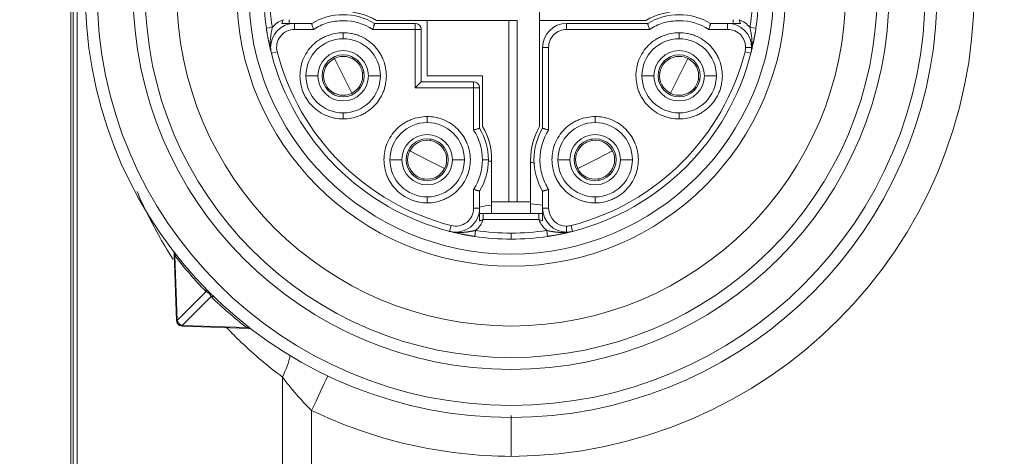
# Model space of a CAD drawing. Header units: millimetres. Extents: x 4 to 836, y 5 to 589.
# Tile 71 of 96: x 467.26 to 483.67, y 504.2 to 511.49. Entities that reach past the tile are written whole.
import ezdxf

# ---------------------------------------------------------------- set-up
doc = ezdxf.new("R2010")
doc.units = ezdxf.units.MM
doc.layers.add('1', color=7, linetype='Continuous', true_color=0xffffff)
doc.styles.add('ideas_simplex', font='simplex.shx')
doc.dimstyles.get("Standard").update_dxf_attribs({"dimtxt": 0.18, "dimasz": 0.18, "dimexe": 0.18, "dimexo": 0.0625, "dimgap": 0.09, "dimtad": 0, "dimtih": 1, "dimtoh": 1, "dimdec": 4, "dimzin": 0, "dimdsep": 46, "dimtxsty": 'Standard', "dimcen": 0.09, "dimadec": 0, "dimazin": 0, "dimtfac": 1, "dimtdec": 4, "dimtofl": 0, "dimtmove": 0, "dimatfit": 3, "dimfxl": 1, "dimtolj": 1, "dimtzin": 0, "dimarcsym": 0})

# ---------------------------------------------------------------- blocks, each defined once
blk = doc.blocks.new('_U3')
at = {"layer": '1', "color": 152, "lineweight": 13}
for p, q in [((503.061681, 528.704345), (443.231365, 528.704345)), ((503.061681, 474.704345), (443.231365, 474.704345))]:
    blk.add_line(p, q, dxfattribs=at)
at = {"layer": '1', "color": 27, "lineweight": 13}
blk.add_line((445.231365, 528.704345), (445.231365, 474.704345), dxfattribs=at)
at = {"layer": '1', "color": 87, "lineweight": 25}
for p, q in [((443.731365, 510.291845), (438.106365, 510.291845)), ((438.106365, 510.291845), (438.106365, 508.791845)), ((443.731365, 508.791845), (443.731365, 510.291845)), ((438.106365, 494.616845), (438.106365, 493.116845)), ((443.731365, 493.116845), (443.731365, 494.616845)), ((438.106365, 493.116845), (443.731365, 493.116845))]:
    blk.add_line(p, q, dxfattribs=at)
at = {"layer": '1', "color": 27, "lineweight": 18}
for points in [[(445.231365, 528.704345), (445.760346, 525.704347), (444.702384, 525.704343)], [(445.231365, 474.704345), (444.702384, 477.704343), (445.760346, 477.704347)]]:
    blk.add_solid(points, dxfattribs=at)
at = {"layer": '1', "color": 87, "linetype": 'Continuous', "lineweight": 25, "char_height": 3, "attachment_point": 7, "rotation": 90, "line_spacing_factor": 1.204819, "style": 'ideas_simplex'}
for s, insert in [('\\W1.1692;2.126', (443.577865, 494.564345)), ('\\W1.0362;54', (436.265365, 499.019345))]:
    blk.add_mtext(s, dxfattribs=dict(at, insert=insert))

msp = doc.modelspace()

# ---------------------------------------------------------------- linework, layer by layer
at = {"layer": '1', "color": 27, "linetype": 'Continuous', "lineweight": 18}
for p, q in [((468.153, 483.442), (468.153, 519.967)), ((469.876, 506.473), (469.837, 507.582)), ((469.876, 506.469), (469.876, 506.473)), ((469.971, 506.378), (469.967, 506.378)), ((471.08, 506.339), (469.971, 506.378))]:
    msp.add_line(p, q, dxfattribs=at)
at = {"layer": '1', "color": 27, "linetype": 'Continuous', "lineweight": 13}
for p, q in [((468.221, 519.967), (468.221, 483.442)), ((469.85, 507.549), (469.888, 506.473)), ((469.888, 506.473), (470.368, 506.953)), ((470.451, 506.869), (469.972, 506.39)), ((469.876, 506.473), (469.888, 506.473)), ((469.971, 506.378), (469.972, 506.39)), ((469.972, 506.39), (471.048, 506.352)), ((471.641, 497.88), (471.641, 505.528)), ((472.126, 504.971), (472.126, 498.438))]:
    msp.add_line(p, q, dxfattribs=at)
at = {"layer": '1', "color": 18, "linetype": 'Continuous', "lineweight": 18}
msp.add_line((468.112, 484.954), (468.112, 518.454), dxfattribs=at)
at = {"layer": '1', "color": 4, "linetype": 'Continuous', "lineweight": 18}
for p, q in [((475.928, 509.709), (475.928, 512.054)), ((473.207, 511.479), (475.553, 511.479)), ((474.053, 510.554), (474.053, 511.479)), ((475.413, 511.479), (475.413, 508.454)), ((475.553, 511.479), (475.553, 508.454)), ((477.698, 511.479), (475.928, 511.479)), ((474.978, 510.554), (474.053, 510.554)), ((474.978, 509.709), (474.978, 510.554)), ((475.128, 508.454), (475.128, 509.154)), ((475.778, 508.454), (475.778, 509.154)), ((475.128, 508.454), (475.128, 508.254)), ((475.413, 508.454), (475.128, 508.454)), ((475.413, 508.454), (475.553, 508.454)), ((475.553, 508.454), (475.778, 508.454)), ((475.778, 508.254), (475.778, 508.454))]:
    msp.add_line(p, q, dxfattribs=at)
at = {"layer": '1', "color": 163, "linetype": 'Continuous', "lineweight": 18}
for p, q in [((471.372, 511.348), (471.471, 511.362)), ((472.128, 511.429), (471.844, 511.429)), ((473.853, 511.429), (473.177, 511.429)), ((477.728, 511.429), (476.378, 511.429)), ((479.061, 511.429), (478.777, 511.429)), ((479.533, 511.348), (479.434, 511.362)), ((473.953, 510.454), (473.953, 511.329)), ((475.978, 511.029), (475.978, 509.679)), ((474.828, 510.454), (473.953, 510.454)), ((474.928, 509.679), (474.928, 510.354)), ((474.928, 508.346), (474.928, 508.63)), ((475.978, 508.63), (475.978, 508.346)), ((475.916, 508.254), (474.989, 508.254)), ((474.989, 508.154), (474.989, 508.254)), ((475.916, 508.154), (475.916, 508.254)), ((474.846, 507.874), (474.861, 507.973)), ((476.059, 507.874), (476.045, 507.973))]:
    msp.add_line(p, q, dxfattribs=at)
at = {"layer": '1', "color": 163, "linetype": 'Continuous', "lineweight": 13}
for p, q in [((471.844, 511.429), (471.844, 511.329)), ((473.853, 511.329), (473.853, 511.429)), ((476.378, 511.429), (476.378, 511.329)), ((479.061, 511.429), (479.061, 511.329)), ((472.157, 511.329), (471.844, 511.329)), ((472.653, 511.274), (472.653, 511.174)), ((473.853, 511.329), (473.148, 511.329)), ((473.953, 511.329), (473.853, 511.329)), ((473.853, 510.354), (473.853, 511.329)), ((477.757, 511.329), (476.378, 511.329)), ((478.253, 511.274), (478.253, 511.174)), ((479.061, 511.329), (478.748, 511.329)), ((471.457, 510.93), (471.554, 510.955)), ((476.078, 511.029), (475.978, 511.029)), ((476.078, 511.029), (476.078, 509.65)), ((479.448, 510.93), (479.352, 510.955)), ((479.461, 511.029), (479.361, 511.029)), ((472.233, 510.554), (472.033, 510.554)), ((473.073, 510.554), (473.273, 510.554)), ((477.833, 510.554), (477.633, 510.554)), ((478.673, 510.554), (478.873, 510.554)), ((474.828, 510.354), (474.828, 510.454)), ((474.828, 510.354), (473.853, 510.354)), ((474.928, 510.354), (474.828, 510.354)), ((474.828, 509.65), (474.828, 510.354)), ((472.653, 509.834), (472.653, 509.934)), ((478.253, 509.834), (478.253, 509.934)), ((474.053, 509.874), (474.053, 509.774)), ((476.853, 509.874), (476.853, 509.774)), ((473.633, 509.154), (473.433, 509.154)), ((474.473, 509.154), (474.673, 509.154)), ((475.073, 509.154), (474.973, 509.154)), ((476.433, 509.154), (476.233, 509.154)), ((477.273, 509.154), (477.473, 509.154)), ((474.828, 508.346), (474.828, 508.659)), ((476.078, 508.659), (476.078, 508.346)), ((474.053, 508.434), (474.053, 508.534)), ((476.853, 508.434), (476.853, 508.534)), ((474.928, 508.346), (474.828, 508.346)), ((475.978, 508.346), (476.078, 508.346)), ((475.916, 508.154), (474.989, 508.154)), ((474.428, 507.959), (474.453, 508.055)), ((475.453, 507.829), (475.453, 507.929)), ((476.378, 507.946), (476.378, 508.046)), ((476.378, 507.942), (476.378, 507.946)), ((476.477, 507.959), (476.452, 508.055))]:
    msp.add_line(p, q, dxfattribs=at)
at = {"layer": '1', "color": 30, "linetype": 'Continuous', "lineweight": 18}
for p, q in [((472.507, 510.845), (472.496, 510.867)), ((478.107, 510.264), (478.096, 510.241)), ((473.762, 509.3), (473.74, 509.311)), ((476.562, 509.009), (476.54, 508.998))]:
    msp.add_line(p, q, dxfattribs=at)
at = {"layer": '1', "color": 30, "linetype": 'Continuous', "lineweight": 13}
for p, q in [((472.653, 510.554), (472.507, 510.845)), ((478.253, 510.554), (478.398, 510.845)), ((472.653, 510.554), (472.798, 510.264)), ((478.253, 510.554), (478.107, 510.264)), ((474.053, 509.154), (473.762, 509.3)), ((476.853, 509.154), (477.143, 509.3)), ((474.053, 509.154), (474.343, 509.009)), ((476.853, 509.154), (476.562, 509.009))]:
    msp.add_line(p, q, dxfattribs=at)
at = {"layer": '1', "color": 27, "linetype": 'Continuous', "lineweight": 13}
msp.add_circle((475.453, 511.954), 6.9, dxfattribs=at)
at = {"layer": '1', "color": 27, "linetype": 'Continuous', "lineweight": 18}
for radius in [6.3, 6.1, 5.575, 4.575, 4.375]:
    msp.add_circle((475.453, 511.954), radius, dxfattribs=at)
at = {"layer": '1', "color": 27, "linetype": 'Continuous', "lineweight": 13}
for centre, start, end in [((475.418, 511.954), 270.258, 89.742), ((475.488, 511.954), 244.2982, 269.742)]:
    msp.add_arc(centre, 7.75, start, end, dxfattribs=at)
at = {"layer": '1', "color": 27, "linetype": 'Continuous', "lineweight": 18}
for centre, radius, start, end in [((475.453, 511.954), 7.1, 99.6276, 80.3724), ((469.747, 507.579), 0.09, 2, 37.4858), ((475.531, 511.957), 7.19, 217.8102, 224.1034), ((475.455, 512.032), 7.19, 225.8966, 232.1898)]:
    msp.add_arc(centre, radius, start, end, dxfattribs=at)
at = {"layer": '1', "color": 163, "linetype": 'Continuous', "lineweight": 18}
for centre, radius, start, end in [((475.453, 511.954), 4.125, 180, 188.4568), ((475.453, 511.954), 4.125, 351.5432, 0), ((472.653, 510.554), 1.02, 59.0753, 120.9247), ((478.253, 510.554), 1.02, 59.0753, 120.9247), ((471.844, 511.029), 0.4, 90, 180), ((473.853, 511.329), 0.1, 0, 90), ((476.378, 511.029), 0.4, 90, 180), ((479.061, 511.029), 0.4, 360, 90), ((472.653, 510.554), 0.62, 90, 180), ((472.653, 510.554), 0.62, 0, 90), ((478.253, 510.554), 0.62, 90, 180), ((478.253, 510.554), 0.62, 0, 90), ((471.844, 511.029), 0.4, 180, 194.3782), ((475.453, 511.954), 4.125, 194.3782, 255.6218), ((472.653, 510.554), 0.42, 0, 180), ((472.653, 510.554), 0.35, 0, 180), ((475.453, 511.954), 4.125, 284.3782, 345.6218), ((478.253, 510.554), 0.42, 0, 180), ((478.253, 510.554), 0.35, 0, 180), ((479.061, 511.029), 0.4, 345.6218, 360), ((472.653, 510.554), 0.62, 180, 270), ((472.653, 510.554), 0.42, 180, 0), ((472.653, 510.554), 0.35, 180, 0), ((472.653, 510.554), 0.62, 270, 0), ((478.253, 510.554), 0.62, 180, 270), ((478.253, 510.554), 0.42, 180, 0), ((478.253, 510.554), 0.35, 180, 0), ((478.253, 510.554), 0.62, 270, 0), ((474.828, 510.354), 0.1, 0, 90), ((474.053, 509.154), 0.62, 90, 180), ((474.053, 509.154), 0.62, 0, 90), ((476.853, 509.154), 0.62, 90, 180), ((476.853, 509.154), 0.62, 360, 90), ((474.053, 509.154), 0.42, 0, 180), ((474.053, 509.154), 1.02, 0, 30.9247), ((476.853, 509.154), 1.02, 149.0753, 210.9247), ((476.853, 509.154), 0.42, 0, 180), ((474.053, 509.154), 0.35, 0, 180), ((476.853, 509.154), 0.35, 0, 180), ((474.053, 509.154), 0.62, 180, 270), ((474.053, 509.154), 0.42, 180, 0), ((474.053, 509.154), 0.35, 180, 0), ((474.053, 509.154), 0.62, 270, 0), ((474.053, 509.154), 1.02, 329.0753, 0), ((476.853, 509.154), 0.62, 180, 270), ((476.853, 509.154), 0.42, 180, 0), ((476.853, 509.154), 0.35, 180, 0), ((476.853, 509.154), 0.62, 270, 360), ((474.528, 508.346), 0.4, 255.6218, 360), ((476.378, 508.346), 0.4, 180, 270), ((476.378, 508.346), 0.4, 270, 284.3782), ((475.453, 511.954), 4.125, 261.5432, 270), ((475.453, 511.954), 4.125, 270, 278.4568)]:
    msp.add_arc(centre, radius, start, end, dxfattribs=at)
at = {"layer": '1', "color": 4, "linetype": 'Continuous', "lineweight": 18}
for centre, start, end in [((472.653, 510.529), 59.7274, 90), ((478.253, 510.529), 90, 120.2726), ((474.028, 509.154), 0, 30.2726), ((476.878, 509.154), 149.7274, 180)]:
    msp.add_arc(centre, 1.1, start, end, dxfattribs=at)
at = {"layer": '1', "color": 163, "linetype": 'Continuous', "lineweight": 13}
for centre, radius, start, end in [((471.844, 511.029), 0.3, 90, 194.3782), ((475.453, 511.954), 4.025, 194.3782, 255.6218), ((475.453, 511.954), 4.025, 284.3782, 345.6218), ((476.378, 508.346), 0.3, 180, 270), ((476.378, 508.346), 0.3, 270, 284.3782)]:
    msp.add_arc(centre, radius, start, end, dxfattribs=at)
at = {"layer": '1', "color": 30, "linetype": 'Continuous', "lineweight": 18}
for centre, start, end in [((472.653, 510.554), 44.4853, 116.5651), ((478.253, 510.554), 63.4349, 135.5147), ((472.653, 510.554), 116.5651, 188.6448), ((472.653, 510.554), 8.6448, 44.4853), ((478.253, 510.554), 135.5147, 171.3552), ((478.253, 510.554), 351.3552, 63.4349), ((472.653, 510.554), 296.5651, 8.6448), ((478.253, 510.554), 171.3552, 243.4349), ((472.653, 510.554), 188.6448, 224.4853), ((478.253, 510.554), 315.5147, 351.3552), ((472.653, 510.554), 224.4853, 296.5651), ((478.253, 510.554), 243.4349, 315.5147), ((474.053, 509.154), 81.3552, 153.4349), ((474.053, 509.154), 45.5147, 81.3552), ((476.853, 509.154), 98.6448, 134.4853), ((476.853, 509.154), 26.5651, 98.6448), ((474.053, 509.154), 153.4349, 225.5147), ((474.053, 509.154), 333.4349, 45.5147), ((476.853, 509.154), 134.4853, 206.5651), ((476.853, 509.154), 314.4853, 26.5651), ((474.053, 509.154), 225.5147, 261.3552), ((474.053, 509.154), 261.3552, 333.4349), ((476.853, 509.154), 206.5651, 278.6448), ((476.853, 509.154), 278.6448, 314.4853)]:
    msp.add_arc(centre, 0.325, start, end, dxfattribs=at)
at = {"layer": '1', "color": 252, "linetype": 'Continuous', "lineweight": 13}
for centre, major_axis, start_param, end_param in [((475.339, 501.704), (0, 7.432), 0.040252, 0.050756), ((475.339, 501.704), (0, 7.432), 6.188839, 6.199639), ((475.55, 501.704), (0, -6.719), 3.050388, 3.093683), ((475.55, 501.704), (0, -6.719), 3.230637, 3.27403)]:
    msp.add_ellipse(centre, major_axis=major_axis, ratio=0.707107, start_param=start_param, end_param=end_param, dxfattribs=at)
at = {"layer": '1', "color": 27, "linetype": 'Continuous', "lineweight": 13}
for centre, major_axis, ratio, start_param, end_param in [((469.772, 507.547), (0.0711, 0.0552), 0.715373, 5.493528, 6.283185), ((470.29, 506.95), (0.0646, 0.0626), 0.761043, 5.412314, 6.283185), ((470.449, 506.791), (-0.0626, -0.0646), 0.761043, 3.141593, 4.012464), ((469.966, 506.472), (-0.0899, -0.0031), 0.472389, 0, 0.737033), ((469.966, 506.468), (0.0572, -0.0831), 0.69717, 4.206583, 4.563971), ((469.97, 506.468), (0.0031, 0.0899), 0.472389, 2.40456, 3.141593), ((469.966, 506.468), (0.0831, -0.0572), 0.69717, 4.860807, 5.218195), ((471.045, 506.274), (-0.0552, -0.0711), 0.715373, 3.141593, 3.93125), ((471.12, 505.528), (0.559, 0.829), 0.4511, 5.007623, 5.430731), ((472.092, 504.971), (0.434, 0.901), 0.03145, 4.727525, 5.420037)]:
    msp.add_ellipse(centre, major_axis=major_axis, ratio=ratio, start_param=start_param, end_param=end_param, dxfattribs=at)
at = {"layer": '1', "color": 27, "linetype": 'Continuous', "lineweight": 18}
for start_param, end_param in [(3.542342, 3.761108), (3.141674, 3.542342)]:
    msp.add_ellipse((471.077, 506.249), major_axis=(-0.0548, -0.0714), ratio=0.999998, start_param=start_param, end_param=end_param, dxfattribs=at)
at = {"layer": '1', "color": 163, "linetype": 'Continuous', "lineweight": 13}
for points, weights in [([(471.471, 511.362), (471.413, 511.756), (471.413, 512.153), (471.471, 512.546)], [1, 0.9927513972, 0.9927513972, 1]), ([(479.478, 511.954), (479.478, 511.756), (479.463, 511.558), (479.434, 511.362)], [1, 0.998185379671, 0.998185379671, 1])]:
    msp.add_rational_spline(points, weights, degree=3, dxfattribs=at)
at = {"layer": '1', "color": 163, "linetype": 'Continuous', "lineweight": 18}
for points, knots in [([(471.439, 511.049), (471.436, 511.09), (471.437, 511.129), (471.447, 511.239), (471.46, 511.305), (471.471, 511.362)], [0, 0, 0, 0, 0.335989, 0.335989, 1, 1, 1, 1]), ([(471.844, 511.429), (471.81, 511.429), (471.775, 511.429), (471.722, 511.429), (471.704, 511.429), (471.668, 511.429), (471.649, 511.429), (471.631, 511.429)], [0, 0, 0, 0, 0.5, 0.5, 0.75, 0.75, 1, 1, 1, 1]), ([(472.157, 511.329), (472.155, 511.336), (472.153, 511.342), (472.149, 511.355), (472.148, 511.361), (472.144, 511.373), (472.143, 511.379), (472.14, 511.39), (472.138, 511.395), (472.135, 511.404), (472.134, 511.408), (472.132, 511.416), (472.131, 511.419), (472.13, 511.424), (472.129, 511.426), (472.129, 511.429), (472.128, 511.429), (472.128, 511.429)], [0, 0, 0, 0, 0.125169, 0.125169, 0.250337, 0.250337, 0.375506, 0.375506, 0.500675, 0.500675, 0.625843, 0.625843, 0.751012, 0.751012, 0.876181, 0.876181, 1, 1, 1, 1]), ([(473.148, 511.329), (473.15, 511.336), (473.152, 511.342), (473.156, 511.355), (473.158, 511.361), (473.161, 511.373), (473.163, 511.379), (473.166, 511.39), (473.167, 511.395), (473.17, 511.404), (473.171, 511.408), (473.173, 511.416), (473.174, 511.419), (473.175, 511.424), (473.176, 511.426), (473.177, 511.429), (473.177, 511.429), (473.177, 511.429)], [0, 0, 0, 0, 0.125168, 0.125168, 0.250336, 0.250336, 0.375504, 0.375504, 0.500672, 0.500672, 0.62584, 0.62584, 0.751008, 0.751008, 0.876177, 0.876177, 1, 1, 1, 1]), ([(477.728, 511.429), (477.728, 511.429), (477.729, 511.429), (477.729, 511.426), (477.73, 511.424), (477.731, 511.419), (477.732, 511.416), (477.734, 511.408), (477.735, 511.404), (477.738, 511.395), (477.74, 511.39), (477.743, 511.379), (477.744, 511.373), (477.748, 511.361), (477.749, 511.355), (477.753, 511.342), (477.755, 511.336), (477.757, 511.329)], [0, 0, 0, 0, 0.120316, 0.120316, 0.245985, 0.245985, 0.371654, 0.371654, 0.497324, 0.497324, 0.622993, 0.622993, 0.748662, 0.748662, 0.874331, 0.874331, 1, 1, 1, 1]), ([(478.748, 511.329), (478.75, 511.336), (478.752, 511.342), (478.756, 511.355), (478.758, 511.361), (478.761, 511.373), (478.763, 511.379), (478.766, 511.39), (478.767, 511.395), (478.77, 511.404), (478.771, 511.408), (478.773, 511.416), (478.774, 511.419), (478.775, 511.424), (478.776, 511.426), (478.777, 511.429), (478.777, 511.429), (478.777, 511.429)], [0, 0, 0, 0, 0.125168, 0.125168, 0.250336, 0.250336, 0.375504, 0.375504, 0.500672, 0.500672, 0.62584, 0.62584, 0.751008, 0.751008, 0.876177, 0.876177, 1, 1, 1, 1]), ([(479.275, 511.429), (479.237, 511.429), (479.201, 511.429), (479.148, 511.429), (479.13, 511.429), (479.095, 511.429), (479.078, 511.429), (479.061, 511.429)], [0, 0, 0, 0, 0.5, 0.5, 0.75, 0.75, 1, 1, 1, 1]), ([(479.176, 511.429), (479.18, 511.429), (479.185, 511.429), (479.192, 511.429), (479.195, 511.429), (479.201, 511.429), (479.204, 511.429), (479.215, 511.429), (479.222, 511.429), (479.233, 511.429), (479.237, 511.429), (479.244, 511.429), (479.248, 511.429), (479.259, 511.429), (479.267, 511.429), (479.275, 511.429)], [0, 0, 0, 0, 0.166623, 0.166623, 0.270795, 0.270795, 0.374967, 0.374967, 0.583312, 0.583312, 0.687484, 0.687484, 0.791656, 0.791656, 1, 1, 1, 1]), ([(479.434, 511.362), (479.434, 511.362), (479.434, 511.362), (479.434, 511.362), (479.434, 511.362), (479.434, 511.362), (479.434, 511.362), (479.434, 511.361), (479.434, 511.36), (479.435, 511.357), (479.436, 511.352), (479.438, 511.342), (479.442, 511.321), (479.448, 511.289), (479.455, 511.25), (479.46, 511.215), (479.463, 511.185), (479.466, 511.16), (479.467, 511.135), (479.468, 511.109), (479.468, 511.083), (479.467, 511.056), (479.466, 511.038), (479.465, 511.029)], [0, 0, 0, 0, 0.000099, 0.000198, 0.000396, 0.000793, 0.001585, 0.003173, 0.006351, 0.012728, 0.025558, 0.051524, 0.104681, 0.215836, 0.333193, 0.456482, 0.529109, 0.603421, 0.679607, 0.75758, 0.837106, 0.917976, 1, 1, 1, 1]), ([(471.457, 510.93), (471.455, 510.937), (471.451, 510.952), (471.446, 510.973), (471.441, 510.993), (471.437, 511.012), (471.432, 511.031), (471.428, 511.048), (471.425, 511.065), (471.421, 511.081), (471.418, 511.095), (471.415, 511.109), (471.412, 511.125), (471.408, 511.142), (471.405, 511.161), (471.401, 511.181), (471.397, 511.2), (471.394, 511.219), (471.39, 511.238), (471.387, 511.256), (471.384, 511.275), (471.381, 511.293), (471.378, 511.312), (471.375, 511.33), (471.373, 511.342), (471.372, 511.348)], [0, 0, 0, 0, 0.059317, 0.115844, 0.169584, 0.220541, 0.268722, 0.314133, 0.356781, 0.396676, 0.43383, 0.468256, 0.499972, 0.546812, 0.592509, 0.637114, 0.680683, 0.723276, 0.764957, 0.805793, 0.845858, 0.885228, 0.923985, 0.962213, 1, 1, 1, 1]), ([(479.533, 511.348), (479.532, 511.344), (479.531, 511.338), (479.53, 511.328), (479.528, 511.318), (479.527, 511.308), (479.525, 511.298), (479.524, 511.288), (479.522, 511.278), (479.52, 511.268), (479.518, 511.258), (479.517, 511.248), (479.515, 511.238), (479.513, 511.228), (479.511, 511.217), (479.509, 511.207), (479.507, 511.197), (479.505, 511.186), (479.503, 511.176), (479.501, 511.165), (479.499, 511.155), (479.497, 511.144), (479.495, 511.133), (479.492, 511.119), (479.488, 511.101), (479.483, 511.078), (479.478, 511.052), (479.472, 511.025), (479.465, 510.995), (479.457, 510.963), (479.451, 510.941), (479.448, 510.93)], [0, 0, 0, 0, 0.020548, 0.041216, 0.062019, 0.082972, 0.104088, 0.125382, 0.146866, 0.168555, 0.19046, 0.212594, 0.23497, 0.257598, 0.28049, 0.303656, 0.327108, 0.350855, 0.374907, 0.399274, 0.423963, 0.448985, 0.474347, 0.500057, 0.551029, 0.608744, 0.673259, 0.744616, 0.822843, 0.907966, 1, 1, 1, 1]), ([(474.828, 509.65), (474.834, 509.652), (474.84, 509.654), (474.853, 509.658), (474.859, 509.659), (474.871, 509.663), (474.877, 509.664), (474.888, 509.667), (474.893, 509.669), (474.902, 509.671), (474.907, 509.673), (474.914, 509.675), (474.917, 509.676), (474.922, 509.677), (474.924, 509.678), (474.927, 509.678), (474.928, 509.679), (474.928, 509.679)], [0, 0, 0, 0, 0.12517, 0.12517, 0.25034, 0.25034, 0.37551, 0.37551, 0.500679, 0.500679, 0.625849, 0.625849, 0.751019, 0.751019, 0.876189, 0.876189, 1, 1, 1, 1]), ([(476.078, 509.65), (476.071, 509.652), (476.065, 509.654), (476.052, 509.658), (476.046, 509.659), (476.034, 509.663), (476.028, 509.664), (476.017, 509.667), (476.012, 509.669), (476.003, 509.671), (475.999, 509.673), (475.991, 509.675), (475.988, 509.676), (475.983, 509.677), (475.981, 509.678), (475.978, 509.678), (475.978, 509.679), (475.978, 509.679)], [0, 0, 0, 0, 0.12517, 0.12517, 0.25034, 0.25034, 0.37551, 0.37551, 0.500679, 0.500679, 0.625849, 0.625849, 0.751019, 0.751019, 0.876189, 0.876189, 1, 1, 1, 1]), ([(474.828, 508.659), (474.834, 508.657), (474.84, 508.655), (474.853, 508.651), (474.859, 508.649), (474.871, 508.646), (474.877, 508.644), (474.888, 508.641), (474.893, 508.64), (474.902, 508.637), (474.907, 508.636), (474.914, 508.634), (474.917, 508.633), (474.922, 508.632), (474.924, 508.631), (474.927, 508.63), (474.928, 508.63), (474.928, 508.63)], [0, 0, 0, 0, 0.125168, 0.125168, 0.250336, 0.250336, 0.375504, 0.375504, 0.500672, 0.500672, 0.62584, 0.62584, 0.751008, 0.751008, 0.876177, 0.876177, 1, 1, 1, 1]), ([(476.078, 508.659), (476.071, 508.657), (476.065, 508.655), (476.052, 508.651), (476.046, 508.649), (476.034, 508.646), (476.028, 508.644), (476.017, 508.641), (476.012, 508.64), (476.003, 508.637), (475.999, 508.636), (475.991, 508.634), (475.988, 508.633), (475.983, 508.632), (475.981, 508.631), (475.978, 508.63), (475.978, 508.63), (475.978, 508.63)], [0, 0, 0, 0, 0.12517, 0.12517, 0.25034, 0.25034, 0.37551, 0.37551, 0.500679, 0.500679, 0.625849, 0.625849, 0.751019, 0.751019, 0.876189, 0.876189, 1, 1, 1, 1]), ([(474.928, 508.132), (474.928, 508.17), (474.928, 508.206), (474.928, 508.259), (474.928, 508.277), (474.928, 508.311), (474.928, 508.329), (474.928, 508.346)], [0, 0, 0, 0, 0.5, 0.5, 0.75, 0.75, 1, 1, 1, 1]), ([(475.978, 508.132), (475.978, 508.17), (475.978, 508.206), (475.978, 508.259), (475.978, 508.277), (475.978, 508.311), (475.978, 508.329), (475.978, 508.346)], [0, 0, 0, 0, 0.5, 0.5, 0.75, 0.75, 1, 1, 1, 1]), ([(474.846, 507.874), (474.843, 507.875), (474.836, 507.876), (474.826, 507.877), (474.817, 507.879), (474.807, 507.88), (474.797, 507.882), (474.787, 507.883), (474.777, 507.885), (474.767, 507.887), (474.757, 507.888), (474.746, 507.89), (474.736, 507.892), (474.726, 507.894), (474.716, 507.896), (474.705, 507.898), (474.695, 507.9), (474.684, 507.901), (474.674, 507.903), (474.663, 507.906), (474.653, 507.908), (474.642, 507.91), (474.632, 507.912), (474.617, 507.915), (474.599, 507.919), (474.576, 507.924), (474.551, 507.929), (474.523, 507.935), (474.493, 507.942), (474.461, 507.95), (474.44, 507.956), (474.428, 507.959)], [0, 0, 0, 0, 0.020548, 0.041216, 0.062019, 0.082972, 0.104088, 0.125381, 0.146866, 0.168555, 0.19046, 0.212594, 0.23497, 0.257598, 0.28049, 0.303656, 0.327108, 0.350855, 0.374907, 0.399274, 0.423963, 0.448985, 0.474347, 0.500057, 0.551029, 0.608744, 0.673259, 0.744616, 0.822843, 0.907966, 1, 1, 1, 1]), ([(476.378, 507.942), (476.373, 507.941), (476.364, 507.941), (476.351, 507.94), (476.337, 507.939), (476.324, 507.939), (476.31, 507.939), (476.297, 507.939), (476.284, 507.939), (476.272, 507.94), (476.259, 507.941), (476.246, 507.942), (476.234, 507.943), (476.222, 507.944), (476.21, 507.945), (476.201, 507.946), (476.196, 507.947), (476.192, 507.947), (476.187, 507.948), (476.18, 507.949), (476.171, 507.95), (476.161, 507.952), (476.148, 507.954), (476.134, 507.956), (476.119, 507.959), (476.102, 507.962), (476.084, 507.965), (476.065, 507.969), (476.051, 507.972), (476.045, 507.973)], [0, 0, 0, 0, 0.041241, 0.08221, 0.122883, 0.163233, 0.203234, 0.242857, 0.282072, 0.320849, 0.359157, 0.396962, 0.434253, 0.471094, 0.507488, 0.543425, 0.547558, 0.557437, 0.573002, 0.594156, 0.620763, 0.652649, 0.689598, 0.731349, 0.777599, 0.827996, 0.882147, 0.939628, 1, 1, 1, 1]), ([(476.477, 507.959), (476.47, 507.957), (476.455, 507.953), (476.434, 507.948), (476.414, 507.943), (476.395, 507.938), (476.376, 507.934), (476.359, 507.93), (476.342, 507.926), (476.326, 507.923), (476.312, 507.92), (476.298, 507.917), (476.282, 507.914), (476.265, 507.91), (476.245, 507.906), (476.226, 507.903), (476.207, 507.899), (476.188, 507.895), (476.169, 507.892), (476.151, 507.889), (476.132, 507.886), (476.114, 507.883), (476.095, 507.88), (476.077, 507.877), (476.065, 507.875), (476.059, 507.874)], [0, 0, 0, 0, 0.059317, 0.115844, 0.169584, 0.220541, 0.268722, 0.314133, 0.356781, 0.396676, 0.43383, 0.468256, 0.499972, 0.546812, 0.592509, 0.637114, 0.680683, 0.723276, 0.764957, 0.805793, 0.845858, 0.885228, 0.923985, 0.962213, 1, 1, 1, 1])]:
    msp.add_open_spline(points, degree=3, knots=knots, dxfattribs=at)
for points in [[(471.471, 511.362), (471.522, 511.419), (471.582, 511.462), (471.653, 511.491)], [(471.653, 511.491), (471.646, 511.471), (471.639, 511.45), (471.631, 511.429)], [(471.753, 511.429), (471.753, 511.449), (471.753, 511.47), (471.753, 511.491)], [(479.153, 511.491), (479.153, 511.47), (479.153, 511.449), (479.153, 511.429)], [(479.253, 511.491), (479.323, 511.462), (479.383, 511.419), (479.434, 511.362)], [(479.352, 510.955), (479.358, 510.979), (479.361, 511.004), (479.361, 511.029)], [(474.973, 509.154), (474.972, 509.334), (474.924, 509.499), (474.828, 509.65)], [(474.828, 508.659), (474.924, 508.81), (474.972, 508.975), (474.973, 509.154)], [(474.989, 508.254), (474.968, 508.254), (474.948, 508.254), (474.928, 508.254)], [(475.978, 508.254), (475.957, 508.254), (475.937, 508.254), (475.916, 508.254)], [(474.989, 508.154), (474.96, 508.084), (474.917, 508.024), (474.861, 507.973)], [(475.916, 508.154), (475.936, 508.148), (475.957, 508.141), (475.978, 508.132)], [(476.045, 507.973), (475.988, 508.024), (475.945, 508.084), (475.916, 508.154)], [(475.453, 507.929), (475.255, 507.929), (475.057, 507.944), (474.861, 507.973)], [(476.045, 507.973), (475.849, 507.944), (475.651, 507.929), (475.453, 507.929)]]:
    msp.add_open_spline(points, degree=3, dxfattribs=at)
at = {"layer": '1', "color": 163, "linetype": 'Continuous', "lineweight": 13}
for points, knots in [([(473.148, 511.329), (472.997, 511.426), (472.831, 511.474), (472.608, 511.474), (472.564, 511.471), (472.476, 511.458), (472.43, 511.448), (472.307, 511.411), (472.229, 511.376), (472.157, 511.329)], [0, 0, 0, 0, 0.5, 0.5, 0.625, 0.625, 0.75, 0.75, 1, 1, 1, 1]), ([(478.748, 511.329), (478.597, 511.426), (478.431, 511.474), (478.208, 511.474), (478.164, 511.471), (478.076, 511.458), (478.03, 511.448), (477.907, 511.411), (477.829, 511.376), (477.757, 511.329)], [0, 0, 0, 0, 0.5, 0.5, 0.625, 0.625, 0.75, 0.75, 1, 1, 1, 1]), ([(472.653, 509.834), (472.607, 509.834), (472.54, 509.841), (472.474, 509.856), (472.43, 509.869), (472.411, 509.876), (472.295, 509.921), (472.214, 509.975), (472.108, 510.08), (472.062, 510.137), (472.025, 510.2), (472.003, 510.244), (471.992, 510.268), (471.95, 510.374), (471.933, 510.463), (471.933, 510.6), (471.939, 510.667), (471.955, 510.733), (471.967, 510.776), (471.974, 510.796), (472.02, 510.912), (472.073, 510.993), (472.178, 511.099), (472.235, 511.145), (472.298, 511.182), (472.342, 511.204), (472.366, 511.215), (472.473, 511.257), (472.561, 511.274), (472.653, 511.274)], [0, 0, 0, 0, 0.0625, 0.09375, 0.09375, 0.125, 0.125, 0.25, 0.25, 0.3125, 0.34375, 0.34375, 0.375, 0.375, 0.5, 0.5, 0.5625, 0.59375, 0.59375, 0.625, 0.625, 0.75, 0.75, 0.8125, 0.84375, 0.84375, 0.875, 0.875, 1, 1, 1, 1]), ([(472.653, 511.274), (472.698, 511.274), (472.766, 511.268), (472.831, 511.252), (472.875, 511.24), (472.895, 511.233), (473.01, 511.187), (473.092, 511.133), (473.197, 511.028), (473.243, 510.972), (473.28, 510.909), (473.303, 510.865), (473.314, 510.841), (473.356, 510.735), (473.373, 510.646), (473.373, 510.509), (473.366, 510.441), (473.351, 510.376), (473.338, 510.332), (473.331, 510.312), (473.286, 510.197), (473.232, 510.115), (473.127, 510.01), (473.07, 509.964), (473.007, 509.927), (472.963, 509.904), (472.939, 509.893), (472.833, 509.851), (472.744, 509.834), (472.653, 509.834)], [0, 0, 0, 0, 0.0625, 0.09375, 0.09375, 0.125, 0.125, 0.25, 0.25, 0.3125, 0.34375, 0.34375, 0.375, 0.375, 0.5, 0.5, 0.5625, 0.59375, 0.59375, 0.625, 0.625, 0.75, 0.75, 0.8125, 0.84375, 0.84375, 0.875, 0.875, 1, 1, 1, 1]), ([(476.378, 511.329), (476.295, 511.329), (476.223, 511.298), (476.151, 511.227), (476.132, 511.204), (476.116, 511.177), (476.107, 511.159), (476.102, 511.149), (476.085, 511.105), (476.078, 511.068), (476.078, 511.029)], [0, 0, 0, 0, 0.5, 0.5, 0.625, 0.6875, 0.6875, 0.75, 0.75, 1, 1, 1, 1]), ([(478.253, 509.834), (478.207, 509.834), (478.14, 509.841), (478.074, 509.856), (478.03, 509.869), (478.011, 509.876), (477.895, 509.921), (477.814, 509.975), (477.708, 510.08), (477.662, 510.137), (477.625, 510.2), (477.603, 510.244), (477.592, 510.268), (477.55, 510.374), (477.533, 510.463), (477.533, 510.6), (477.539, 510.667), (477.555, 510.733), (477.567, 510.776), (477.574, 510.796), (477.62, 510.912), (477.673, 510.993), (477.778, 511.099), (477.835, 511.145), (477.898, 511.182), (477.942, 511.204), (477.966, 511.215), (478.073, 511.257), (478.161, 511.274), (478.253, 511.274)], [0, 0, 0, 0, 0.0625, 0.09375, 0.09375, 0.125, 0.125, 0.25, 0.25, 0.3125, 0.34375, 0.34375, 0.375, 0.375, 0.5, 0.5, 0.5625, 0.59375, 0.59375, 0.625, 0.625, 0.75, 0.75, 0.8125, 0.84375, 0.84375, 0.875, 0.875, 1, 1, 1, 1]), ([(478.253, 511.274), (478.298, 511.274), (478.366, 511.268), (478.431, 511.252), (478.475, 511.24), (478.495, 511.233), (478.61, 511.187), (478.692, 511.133), (478.797, 511.028), (478.843, 510.972), (478.88, 510.909), (478.903, 510.865), (478.914, 510.841), (478.956, 510.735), (478.973, 510.646), (478.973, 510.509), (478.966, 510.441), (478.951, 510.376), (478.938, 510.332), (478.931, 510.312), (478.886, 510.197), (478.832, 510.115), (478.727, 510.01), (478.67, 509.964), (478.607, 509.927), (478.563, 509.904), (478.539, 509.893), (478.433, 509.851), (478.344, 509.834), (478.253, 509.834)], [0, 0, 0, 0, 0.0625, 0.09375, 0.09375, 0.125, 0.125, 0.25, 0.25, 0.3125, 0.34375, 0.34375, 0.375, 0.375, 0.5, 0.5, 0.5625, 0.59375, 0.59375, 0.625, 0.625, 0.75, 0.75, 0.8125, 0.84375, 0.84375, 0.875, 0.875, 1, 1, 1, 1]), ([(479.361, 511.029), (479.361, 511.112), (479.33, 511.184), (479.259, 511.256), (479.235, 511.275), (479.209, 511.29), (479.191, 511.3), (479.18, 511.305), (479.136, 511.322), (479.1, 511.329), (479.061, 511.329)], [0, 0, 0, 0, 0.5, 0.5, 0.625, 0.6875, 0.6875, 0.75, 0.75, 1, 1, 1, 1]), ([(474.053, 508.434), (474.007, 508.434), (473.94, 508.441), (473.874, 508.456), (473.83, 508.469), (473.811, 508.476), (473.695, 508.521), (473.614, 508.575), (473.508, 508.68), (473.462, 508.737), (473.425, 508.8), (473.403, 508.844), (473.392, 508.868), (473.35, 508.974), (473.333, 509.063), (473.333, 509.2), (473.339, 509.267), (473.355, 509.333), (473.367, 509.376), (473.374, 509.396), (473.42, 509.512), (473.473, 509.593), (473.578, 509.699), (473.635, 509.745), (473.698, 509.782), (473.742, 509.804), (473.766, 509.815), (473.873, 509.857), (473.961, 509.874), (474.053, 509.874)], [0, 0, 0, 0, 0.0625, 0.09375, 0.09375, 0.125, 0.125, 0.25, 0.25, 0.3125, 0.34375, 0.34375, 0.375, 0.375, 0.5, 0.5, 0.5625, 0.59375, 0.59375, 0.625, 0.625, 0.75, 0.75, 0.8125, 0.84375, 0.84375, 0.875, 0.875, 1, 1, 1, 1]), ([(474.053, 509.874), (474.098, 509.874), (474.166, 509.868), (474.231, 509.852), (474.275, 509.84), (474.295, 509.833), (474.41, 509.787), (474.492, 509.733), (474.597, 509.628), (474.643, 509.572), (474.68, 509.509), (474.703, 509.465), (474.714, 509.441), (474.756, 509.335), (474.773, 509.246), (474.773, 509.109), (474.766, 509.041), (474.751, 508.976), (474.738, 508.932), (474.731, 508.912), (474.686, 508.797), (474.632, 508.715), (474.527, 508.61), (474.47, 508.564), (474.407, 508.527), (474.363, 508.504), (474.339, 508.493), (474.233, 508.451), (474.144, 508.434), (474.053, 508.434)], [0, 0, 0, 0, 0.0625, 0.09375, 0.09375, 0.125, 0.125, 0.25, 0.25, 0.3125, 0.34375, 0.34375, 0.375, 0.375, 0.5, 0.5, 0.5625, 0.59375, 0.59375, 0.625, 0.625, 0.75, 0.75, 0.8125, 0.84375, 0.84375, 0.875, 0.875, 1, 1, 1, 1]), ([(476.853, 508.434), (476.807, 508.434), (476.74, 508.441), (476.674, 508.456), (476.63, 508.469), (476.611, 508.476), (476.495, 508.521), (476.414, 508.575), (476.308, 508.68), (476.262, 508.737), (476.225, 508.8), (476.203, 508.844), (476.192, 508.868), (476.15, 508.974), (476.133, 509.063), (476.133, 509.2), (476.139, 509.267), (476.155, 509.333), (476.167, 509.376), (476.174, 509.396), (476.22, 509.512), (476.273, 509.593), (476.378, 509.699), (476.435, 509.745), (476.498, 509.782), (476.542, 509.804), (476.566, 509.815), (476.673, 509.857), (476.761, 509.874), (476.853, 509.874)], [0, 0, 0, 0, 0.0625, 0.09375, 0.09375, 0.125, 0.125, 0.25, 0.25, 0.3125, 0.34375, 0.34375, 0.375, 0.375, 0.5, 0.5, 0.5625, 0.59375, 0.59375, 0.625, 0.625, 0.75, 0.75, 0.8125, 0.84375, 0.84375, 0.875, 0.875, 1, 1, 1, 1]), ([(476.853, 509.874), (476.898, 509.874), (476.966, 509.868), (477.031, 509.852), (477.075, 509.84), (477.095, 509.833), (477.21, 509.787), (477.292, 509.733), (477.397, 509.628), (477.443, 509.572), (477.48, 509.509), (477.503, 509.465), (477.514, 509.441), (477.556, 509.335), (477.573, 509.246), (477.573, 509.109), (477.566, 509.041), (477.551, 508.976), (477.538, 508.932), (477.531, 508.912), (477.486, 508.797), (477.432, 508.715), (477.327, 508.61), (477.27, 508.564), (477.207, 508.527), (477.163, 508.504), (477.139, 508.493), (477.033, 508.451), (476.944, 508.434), (476.853, 508.434)], [0, 0, 0, 0, 0.0625, 0.09375, 0.09375, 0.125, 0.125, 0.25, 0.25, 0.3125, 0.34375, 0.34375, 0.375, 0.375, 0.5, 0.5, 0.5625, 0.59375, 0.59375, 0.625, 0.625, 0.75, 0.75, 0.8125, 0.84375, 0.84375, 0.875, 0.875, 1, 1, 1, 1]), ([(476.078, 509.65), (475.981, 509.499), (475.933, 509.333), (475.933, 509.11), (475.936, 509.065), (475.949, 508.978), (475.959, 508.932), (475.996, 508.809), (476.031, 508.731), (476.078, 508.659)], [0, 0, 0, 0, 0.5, 0.5, 0.625, 0.625, 0.75, 0.75, 1, 1, 1, 1]), ([(474.453, 508.055), (474.497, 508.044), (474.544, 508.043), (474.633, 508.061), (474.676, 508.081), (474.747, 508.137), (474.777, 508.173), (474.817, 508.255), (474.828, 508.299), (474.828, 508.346)], [0, 0, 0, 0, 0.25, 0.25, 0.5, 0.5, 0.75, 0.75, 1, 1, 1, 1])]:
    msp.add_open_spline(points, degree=3, knots=knots, dxfattribs=at)
at = {"layer": '1', "color": 163, "linetype": 'Continuous', "lineweight": 18}
for points, weights in [([(479.275, 511.429), (479.266, 511.45), (479.259, 511.471), (479.253, 511.491)], [0.999999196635, 0.999999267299, 0.999999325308, 0.999999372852]), ([(473.853, 510.354), (473.911, 510.413), (473.953, 510.454), (473.953, 510.454)], [1, 0.804764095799, 0.804737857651, 0.999921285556]), ([(474.928, 508.132), (474.948, 508.141), (474.969, 508.148), (474.989, 508.154)], [0.999999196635, 0.999999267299, 0.999999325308, 0.999999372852])]:
    msp.add_rational_spline(points, weights, degree=3, dxfattribs=at)
at = {"layer": '1', "color": 30, "linetype": 'Continuous', "lineweight": 18}
for points in [[(472.884, 510.782), (472.891, 510.786), (472.898, 510.789), (472.905, 510.792)], [(477.998, 510.793), (478.006, 510.79), (478.013, 510.786), (478.021, 510.782)], [(472.991, 510.612), (472.985, 510.609), (472.98, 510.606), (472.974, 510.603)], [(477.931, 510.603), (477.925, 510.606), (477.919, 510.609), (477.912, 510.613)], [(472.314, 510.497), (472.32, 510.5), (472.326, 510.503), (472.331, 510.505)], [(478.574, 510.505), (478.58, 510.502), (478.587, 510.499), (478.593, 510.496)], [(472.421, 510.327), (472.414, 510.323), (472.407, 510.32), (472.4, 510.316)], [(478.507, 510.315), (478.499, 510.319), (478.492, 510.323), (478.484, 510.327)], [(474.101, 509.476), (474.104, 509.481), (474.107, 509.487), (474.11, 509.493)], [(474.292, 509.409), (474.288, 509.401), (474.284, 509.394), (474.28, 509.386)], [(476.625, 509.386), (476.622, 509.393), (476.618, 509.399), (476.615, 509.406)], [(476.795, 509.493), (476.798, 509.487), (476.801, 509.482), (476.804, 509.476)], [(473.814, 508.9), (473.817, 508.907), (473.821, 508.915), (473.825, 508.922)], [(477.08, 508.922), (477.084, 508.916), (477.087, 508.91), (477.09, 508.903)], [(474.004, 508.833), (474.001, 508.827), (473.998, 508.822), (473.995, 508.816)], [(476.91, 508.815), (476.907, 508.821), (476.904, 508.827), (476.901, 508.833)]]:
    msp.add_open_spline(points, degree=3, dxfattribs=at)
at = {"layer": '1', "color": 27, "linetype": 'Continuous', "lineweight": 13}
for points, knots in [([(469.82, 507.49), (469.744, 507.609), (469.671, 507.729), (469.529, 507.981), (469.459, 508.112), (469.332, 508.369), (469.274, 508.494), (469.219, 508.621)], [0, 0, 0, 0, 0.331478, 0.331478, 0.679304, 0.679304, 1, 1, 1, 1]), ([(469.837, 507.582), (469.837, 507.582), (469.837, 507.582), (469.838, 507.581), (469.838, 507.58), (469.839, 507.577), (469.84, 507.574), (469.843, 507.568), (469.844, 507.564), (469.847, 507.557), (469.849, 507.553), (469.85, 507.549)], [0, 0, 0, 0, 0.118384, 0.118384, 0.244329, 0.244329, 0.49622, 0.49622, 0.74811, 0.74811, 1, 1, 1, 1]), ([(470.451, 506.869), (470.45, 506.873), (470.449, 506.876), (470.445, 506.884), (470.443, 506.888), (470.438, 506.896), (470.435, 506.901), (470.428, 506.911), (470.423, 506.916), (470.416, 506.923), (470.414, 506.925), (470.409, 506.93), (470.406, 506.932), (470.399, 506.937), (470.394, 506.94), (470.386, 506.945), (470.382, 506.947), (470.375, 506.951), (470.371, 506.952), (470.368, 506.953)], [0, 0, 0, 0, 0.125, 0.125, 0.25, 0.25, 0.375, 0.375, 0.5, 0.5, 0.5625, 0.5625, 0.625, 0.625, 0.75, 0.75, 0.875, 0.875, 1, 1, 1, 1]), ([(469.9, 506.441), (469.903, 506.437), (469.905, 506.433), (469.911, 506.426), (469.914, 506.422), (469.92, 506.416), (469.924, 506.413), (469.931, 506.407), (469.935, 506.404), (469.939, 506.402)], [0, 0, 0, 0, 0.25, 0.25, 0.5, 0.5, 0.75, 0.75, 1, 1, 1, 1]), ([(471.641, 505.528), (471.397, 505.709), (471.169, 505.902), (470.873, 506.185), (470.794, 506.265), (470.716, 506.347)], [0, 0, 0, 0, 0.722804, 0.722804, 1, 1, 1, 1]), ([(471.048, 506.352), (471.051, 506.35), (471.055, 506.349), (471.063, 506.346), (471.066, 506.345), (471.072, 506.342), (471.075, 506.341), (471.079, 506.339), (471.08, 506.339), (471.08, 506.339)], [0, 0, 0, 0, 0.250377, 0.250377, 0.500754, 0.500754, 0.75113, 0.75113, 1, 1, 1, 1]), ([(471.641, 505.528), (471.676, 505.481), (471.749, 505.385), (471.828, 505.291), (471.889, 505.221), (471.909, 505.197), (471.951, 505.151), (471.972, 505.128), (472.037, 505.06), (472.081, 505.015), (472.126, 504.971)], [0, 0, 0, 0, 0.25, 0.5, 0.5, 0.625, 0.625, 0.75, 0.75, 1, 1, 1, 1])]:
    msp.add_open_spline(points, degree=3, knots=knots, dxfattribs=at)
at = {"layer": '1', "color": 163, "linetype": 'Continuous', "lineweight": 18}
msp.add_rational_spline([(474.861, 507.973), (474.803, 507.962), (474.737, 507.949), (474.618, 507.938), (474.567, 507.937), (474.516, 507.943)], [0.999999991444, 0.999999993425, 0.999999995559, 0.999999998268, 0.999999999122, 0.999999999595], degree=3, knots=[0, 0, 0, 0, 0.610664, 0.610664, 1, 1, 1, 1], dxfattribs=at)
at = {"layer": '1', "color": 27, "linetype": 'Continuous', "lineweight": 18}
msp.add_open_spline([(469.823, 507.629), (469.818, 507.634), (469.819, 507.633)], degree=2, dxfattribs=at)
for points, knots in [([(469.967, 506.378), (469.955, 506.378), (469.943, 506.381), (469.927, 506.388), (469.922, 506.391), (469.912, 506.397), (469.908, 506.401), (469.899, 506.41), (469.896, 506.414), (469.889, 506.424), (469.886, 506.429), (469.882, 506.44), (469.88, 506.445), (469.877, 506.457), (469.876, 506.463), (469.876, 506.469)], [0, 0, 0, 0, 0.25, 0.25, 0.375, 0.375, 0.5, 0.5, 0.625, 0.625, 0.75, 0.75, 0.875, 0.875, 1, 1, 1, 1]), ([(475.453, 504.887), (475.453, 504.871), (475.453, 504.855), (475.453, 504.826), (475.453, 504.813), (475.453, 504.786), (475.453, 504.773), (475.453, 504.705), (475.453, 504.648), (475.453, 504.572), (475.453, 504.557), (475.453, 504.526), (475.453, 504.51), (475.453, 504.463), (475.453, 504.431), (475.453, 504.335), (475.453, 504.27), (475.453, 504.204)], [0, 0, 0, 0, 0.085057, 0.085057, 0.15041, 0.15041, 0.215763, 0.215763, 0.477175, 0.477175, 0.542529, 0.542529, 0.607882, 0.607882, 0.738588, 0.738588, 1, 1, 1, 1])]:
    msp.add_open_spline(points, degree=3, knots=knots, dxfattribs=at)

# ---------------------------------------------------------------- dimensions: what is measured, and where the dimension line sits
at = {"layer": '1', "color": 87, "linetype": 'Continuous', "lineweight": 25}
dim = msp.add_linear_dim(base=(445.231, 474.704), p1=(507.812, 528.704), p2=(507.812, 474.704), angle=90, text='<>\\P[\\C87;{\\H1.00x;\\Fsimplex.shx;2.126\\Fsimplex.shx;}\\C87; ]', dimstyle='Standard', override={"dimtxt": 3, "dimasz": 3, "dimexe": 2, "dimexo": 2.5, "dimgap": 1.5, "dimtad": 1, "dimtih": 0, "dimtoh": 0, "dimdec": 2, "dimlfac": 1, "dimzin": 8, "dimdsep": 44, "dimlunit": 2, "dimtxsty": 'ideas_simplex', "dimsah": 1, "dimse1": 0, "dimse2": 0, "dimsd1": 0, "dimsd2": 0, "dimclrd": 27, "dimclre": 152, "dimclrt": 87, "dimtol": 0, "dimtm": -0.1, "dimtfac": 0.5, "dimtdec": 2, "dimtofl": 1, "dimtmove": 0, "dimtzin": 8, "dimlwd": 13, "dimlwe": 13}, dxfattribs=at)
dim.commit()
dim.dimension.update_dxf_attribs({"geometry": '_U3', "text_midpoint": (445.231, 501.704), "dimtype": 160})

doc.saveas('drawing.dxf')
